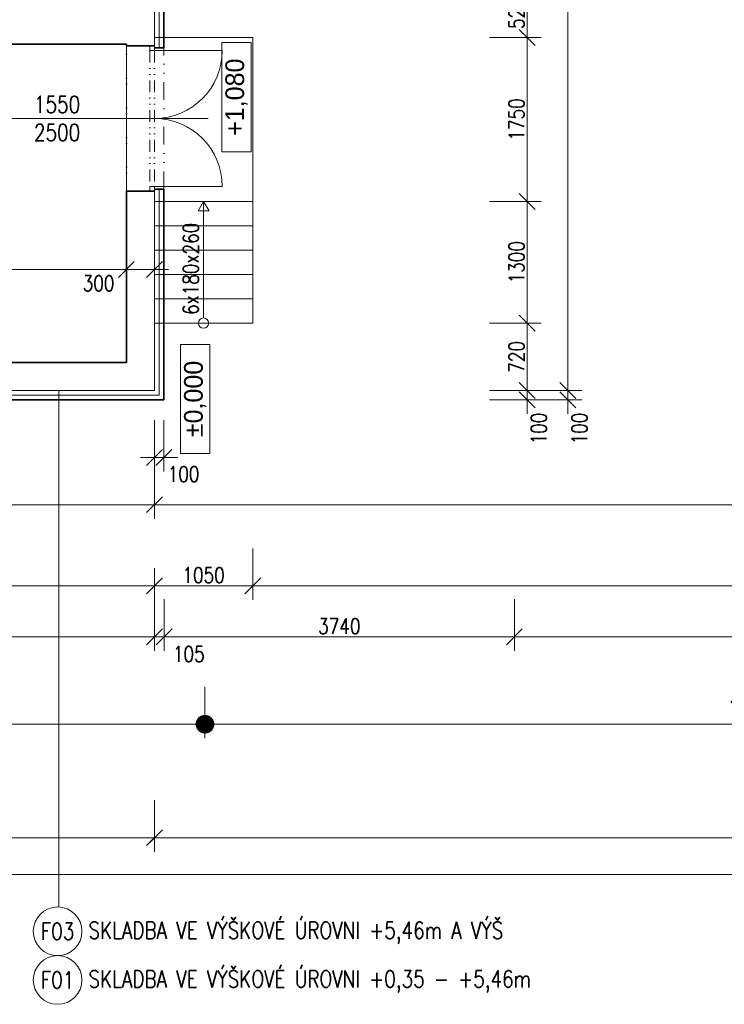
# Model space of a CAD drawing. Header units: millimetres. Extents: x -485339 to 350584, y -1189934 to 0.
# Tile 98 of 178: x -61165 to -53637, y -1067032 to -1056518. Entities that reach past the tile are written whole.
import ezdxf
from ezdxf.enums import TextEntityAlignment as Align

# ---------------------------------------------------------------- set-up
doc = ezdxf.new("R2010")
doc.units = ezdxf.units.MM
doc.header["$LTSCALE"] = 10
doc.linetypes.add('DĚLICÍ2', pattern=[15.875, 6.35, -3.175, 0, -3.175, 0, -3.175])
doc.layers.get('Defpoints').update_dxf_attribs({"color": 201})
for name, color, linetype, lineweight in [('N_dveře', 10, 'Continuous', 18), ('N_kóty', 10, 'Continuous', 18), ('N_popis', 10, 'Continuous', 18), ('N_popis_otvory', 10, 'Continuous', 18), ('N_čáry_nad', 10, 'DĚLICÍ2', 18), ('N_čáry_obrys', 10, 'Continuous', 35), ('N_čáry_obv.plášt', 212, 'Continuous', 18), ('St__otvory_dveře', 40, 'Continuous', 18), ('St_kóty', 132, 'Continuous', 18), ('St_popis', 250, 'Continuous', 18), ('St_čáry_nad', 250, 'DĚLICÍ2', 18), ('St_čáry_obrys', 5, 'Continuous', 35), ('St_čáry_plné', 250, 'Continuous', 18)]:
    doc.layers.add(name, color=color, linetype=linetype, lineweight=lineweight)
doc.layers.add('St_plocha_místn', color=140, linetype='Continuous', lineweight=18, plot=False)
doc.styles.add('1_50', font='txt', dxfattribs={"height": 100})
doc.styles.get("Standard").update_dxf_attribs({"font": 'simplex.shx', "width": 0.8})
doc.linetypes.add('IZOLACE', pattern='A,0.0001,-0.1,[134,ltypeshp.shx,S=0.1,R=0,X=-0.1,Y=0],-0.2,[134,ltypeshp.shx,S=0.1,R=180,X=0.1,Y=0],-0.1', length=0.4001)
doc.dimstyles.new('stavebníM100', dxfattribs={"dimtxt": 165, "dimasz": 170, "dimexe": 150, "dimexo": 100, "dimgap": 30, "dimtad": 1, "dimdec": 0, "dimtxsty": 'Standard', "dimblk": 'OBLIQUE', "dimcen": -2.5, "dimdle": 150, "dimclrd": 256, "dimclre": 256, "dimclrt": 256, "dimadec": 4, "dimazin": 0, "dimtfac": 1, "dimtdec": 0, "dimtmove": 2, "dimatfit": 3, "dimldrblk": 'OBLIQUE', "dimfxl": 400, "dimfxlon": 1, "dimlwd": -1, "dimlwe": -1, "dimarcsym": 0})
doc.dimstyles.new('stavebníM100_modul', dxfattribs={"dimtxt": 250, "dimasz": 200, "dimexe": 150, "dimexo": 100, "dimgap": 30, "dimtad": 1, "dimdec": 0, "dimtxsty": 'Standard', "dimblk": 'DOT', "dimcen": -2.5, "dimdle": 150, "dimclrd": 256, "dimclre": 256, "dimclrt": 256, "dimadec": 4, "dimazin": 0, "dimtfac": 1, "dimtdec": 0, "dimtmove": 2, "dimatfit": 3, "dimldrblk": 'OBLIQUE', "dimfxl": 400, "dimfxlon": 1, "dimlwd": -1, "dimlwe": -1, "dimarcsym": 0})
doc.dimstyles.new('stavebníM50 vnitřní', dxfattribs={"dimtxt": 100, "dimasz": 100, "dimexe": 50, "dimexo": 100, "dimgap": 30, "dimtad": 1, "dimdec": 0, "dimtxsty": 'Standard', "dimblk": 'OBLIQUE', "dimcen": 2.5, "dimclrd": 256, "dimclre": 256, "dimclrt": 256, "dimadec": 0, "dimazin": 0, "dimtfac": 1, "dimtdec": 0, "dimtmove": 2, "dimatfit": 2, "dimldrblk": 'OBLIQUE', "dimfxl": 250, "dimfxlon": 1, "dimlwd": -1, "dimlwe": -1, "dimarcsym": 0})

# ---------------------------------------------------------------- blocks, each defined once
blk = doc.blocks.new('G$CB83B120F')
at = {"layer": 'St__otvory_dveře', "color": 0, "ltscale": 2}
for points in [[(0, 0), (50, 0), (50, 50), (0, 50)], [(1500, 0), (1550, 0), (1550, 50), (1500, 50)]]:
    blk.add_lwpolyline(points, close=True, dxfattribs=at)
at = {"layer": 'St__otvory_dveře', "color": 0, "linetype": 'DĚLICÍ2', "ltscale": 2}
for points in [[(1500, 50), (50, 50)], [(1500, 0), (50, 0)]]:
    blk.add_lwpolyline(points, dxfattribs=at)
at = {"layer": 'St__otvory_dveře', "color": 0, "ltscale": 2}
for points in [[(50, 0), (50, -725)], [(1500, 0), (1500, -725)]]:
    blk.add_lwpolyline(points, dxfattribs=at)
for centre, start, end in [((50, 0), 270, 0), ((1500, 0), 180, 270)]:
    blk.add_arc(centre, 725, start, end, dxfattribs=at)
blk = doc.blocks.new('_OBLIQUE')
at = {"color": 0, "linetype": 'ByBlock'}
blk.add_line((-0.5, -0.5), (0.5, 0.5), dxfattribs=at)
blk = doc.blocks.new('*D5694')
at = {"layer": 'Defpoints', "color": 0}
for p in [(-70505, -1062274), (-59725, -1062274), (-59725, -1062563)]:
    blk.add_point(p, dxfattribs=at)
at = {"layer": 'St_kóty'}
for p, q in [((-70505, -1062374), (-70505, -1062713)), ((-59725, -1062374), (-59725, -1062713)), ((-70655, -1062563), (-59575, -1062563))]:
    blk.add_line(p, q, dxfattribs=at)
at = {"layer": 'St_kóty', "linetype": 'ByBlock', "xscale": 170, "yscale": 170, "zscale": 170, "rotation": 180}
blk.add_blockref('_OBLIQUE', (-70505, -1062563), dxfattribs=at)
at = {"layer": 'St_kóty', "linetype": 'ByBlock', "xscale": 170, "yscale": 170, "zscale": 170}
blk.add_blockref('_OBLIQUE', (-59725, -1062563), dxfattribs=at)
at = {"layer": 'St_kóty', "insert": (-65115, -1062450), "char_height": 165, "attachment_point": 5}
blk.add_mtext('10780', dxfattribs=at)
blk = doc.blocks.new('*D5695')
at = {"layer": 'Defpoints', "color": 0}
for p in [(-58675, -1061554), (-59725, -1062274), (-58675, -1062563)]:
    blk.add_point(p, dxfattribs=at)
at = {"layer": 'St_kóty'}
for p, q in [((-58675, -1062163), (-58675, -1062713)), ((-59725, -1062374), (-59725, -1062713)), ((-59875, -1062563), (-58525, -1062563))]:
    blk.add_line(p, q, dxfattribs=at)
at = {"layer": 'St_kóty', "linetype": 'ByBlock', "xscale": 170, "yscale": 170, "zscale": 170, "rotation": 180}
blk.add_blockref('_OBLIQUE', (-59725, -1062563), dxfattribs=at)
at = {"layer": 'St_kóty', "linetype": 'ByBlock', "xscale": 170, "yscale": 170, "zscale": 170}
blk.add_blockref('_OBLIQUE', (-58675, -1062563), dxfattribs=at)
at = {"layer": 'St_kóty', "insert": (-59200, -1062450), "char_height": 165, "attachment_point": 5}
blk.add_mtext('1050', dxfattribs=at)
blk = doc.blocks.new('*D5696')
at = {"layer": 'Defpoints', "color": 0}
for p in [(-64455, -1060478), (-59725, -1060478), (-64455, -1061697)]:
    blk.add_point(p, dxfattribs=at)
at = {"layer": 'St_kóty'}
for p, q in [((-64455, -1061297), (-64455, -1061847)), ((-59725, -1061297), (-59725, -1061847)), ((-59575, -1061697), (-64605, -1061697))]:
    blk.add_line(p, q, dxfattribs=at)
at = {"layer": 'St_kóty', "linetype": 'ByBlock', "xscale": 170, "yscale": 170, "zscale": 170, "rotation": 180}
blk.add_blockref('_OBLIQUE', (-64455, -1061697), dxfattribs=at)
at = {"layer": 'St_kóty', "linetype": 'ByBlock', "xscale": 170, "yscale": 170, "zscale": 170}
blk.add_blockref('_OBLIQUE', (-59725, -1061697), dxfattribs=at)
at = {"layer": 'St_kóty', "insert": (-62090, -1061585), "char_height": 165, "attachment_point": 5}
blk.add_mtext('4730', dxfattribs=at)
blk = doc.blocks.new('*D5705')
at = {"layer": 'Defpoints', "color": 0}
for p in [(-43625, -1042046), (-59725, -1060478), (-43625, -1061697)]:
    blk.add_point(p, dxfattribs=at)
at = {"layer": 'St_kóty'}
for p, q in [((-59725, -1061297), (-59725, -1061847)), ((-43625, -1061297), (-43625, -1061847)), ((-59875, -1061697), (-43475, -1061697))]:
    blk.add_line(p, q, dxfattribs=at)
at = {"layer": 'St_kóty', "linetype": 'ByBlock', "xscale": 170, "yscale": 170, "zscale": 170, "rotation": 180}
blk.add_blockref('_OBLIQUE', (-59725, -1061697), dxfattribs=at)
at = {"layer": 'St_kóty', "linetype": 'ByBlock', "xscale": 170, "yscale": 170, "zscale": 170}
blk.add_blockref('_OBLIQUE', (-43625, -1061697), dxfattribs=at)
at = {"layer": 'St_kóty', "insert": (-51675, -1061585), "char_height": 165, "attachment_point": 5}
blk.add_mtext('16100', dxfattribs=at)
blk = doc.blocks.new('*D5706')
at = {"layer": 'Defpoints', "color": 0}
for p in [(-43625, -1042046), (-58675, -1061554), (-43625, -1062563)]:
    blk.add_point(p, dxfattribs=at)
at = {"layer": 'St_kóty'}
for p, q in [((-58675, -1062163), (-58675, -1062713)), ((-43625, -1062163), (-43625, -1062713)), ((-58825, -1062563), (-43475, -1062563))]:
    blk.add_line(p, q, dxfattribs=at)
at = {"layer": 'St_kóty', "linetype": 'ByBlock', "xscale": 170, "yscale": 170, "zscale": 170, "rotation": 180}
blk.add_blockref('_OBLIQUE', (-58675, -1062563), dxfattribs=at)
at = {"layer": 'St_kóty', "linetype": 'ByBlock', "xscale": 170, "yscale": 170, "zscale": 170}
blk.add_blockref('_OBLIQUE', (-43625, -1062563), dxfattribs=at)
at = {"layer": 'St_kóty', "insert": (-51150, -1062450), "char_height": 165, "attachment_point": 5}
blk.add_mtext('15050', dxfattribs=at)
blk = doc.blocks.new('*D5722')
at = {"layer": 'Defpoints', "color": 0}
for p in [(-70505, -1060478), (-59725, -1060478), (-59725, -1063107)]:
    blk.add_point(p, dxfattribs=at)
at = {"layer": 'St_kóty'}
for p, q in [((-70505, -1062707), (-70505, -1063257)), ((-59725, -1062707), (-59725, -1063257)), ((-70655, -1063107), (-59575, -1063107))]:
    blk.add_line(p, q, dxfattribs=at)
at = {"layer": 'St_kóty', "linetype": 'ByBlock', "xscale": 170, "yscale": 170, "zscale": 170, "rotation": 180}
blk.add_blockref('_OBLIQUE', (-70505, -1063107), dxfattribs=at)
at = {"layer": 'St_kóty', "linetype": 'ByBlock', "xscale": 170, "yscale": 170, "zscale": 170}
blk.add_blockref('_OBLIQUE', (-59725, -1063107), dxfattribs=at)
at = {"layer": 'St_kóty', "insert": (-65115, -1062994), "char_height": 165, "attachment_point": 5}
blk.add_mtext('10780', dxfattribs=at)
blk = doc.blocks.new('*D5723')
at = {"layer": 'Defpoints', "color": 0}
for p in [(-59620, -1041856), (-59725, -1060478), (-59620, -1063107)]:
    blk.add_point(p, dxfattribs=at)
at = {"layer": 'St_kóty'}
for p, q in [((-59725, -1062707), (-59725, -1063257)), ((-59620, -1062707), (-59620, -1063257)), ((-59875, -1063107), (-59470, -1063107))]:
    blk.add_line(p, q, dxfattribs=at)
at = {"layer": 'St_kóty', "linetype": 'ByBlock', "xscale": 170, "yscale": 170, "zscale": 170, "rotation": 180}
blk.add_blockref('_OBLIQUE', (-59725, -1063107), dxfattribs=at)
at = {"layer": 'St_kóty', "linetype": 'ByBlock', "xscale": 170, "yscale": 170, "zscale": 170}
blk.add_blockref('_OBLIQUE', (-59620, -1063107), dxfattribs=at)
at = {"layer": 'St_kóty', "insert": (-59358, -1063292), "char_height": 165, "attachment_point": 5}
blk.add_mtext('105', dxfattribs=at)
blk = doc.blocks.new('*D5724')
at = {"layer": 'Defpoints', "color": 0}
for p in [(-59620, -1041856), (-55880, -1041856), (-55880, -1063107)]:
    blk.add_point(p, dxfattribs=at)
at = {"layer": 'St_kóty'}
for p, q in [((-59620, -1062707), (-59620, -1063257)), ((-55880, -1062707), (-55880, -1063257)), ((-59770, -1063107), (-55730, -1063107))]:
    blk.add_line(p, q, dxfattribs=at)
at = {"layer": 'St_kóty', "linetype": 'ByBlock', "xscale": 170, "yscale": 170, "zscale": 170, "rotation": 180}
blk.add_blockref('_OBLIQUE', (-59620, -1063107), dxfattribs=at)
at = {"layer": 'St_kóty', "linetype": 'ByBlock', "xscale": 170, "yscale": 170, "zscale": 170}
blk.add_blockref('_OBLIQUE', (-55880, -1063107), dxfattribs=at)
at = {"layer": 'St_kóty', "insert": (-57750, -1062994), "char_height": 165, "attachment_point": 5}
blk.add_mtext('3740', dxfattribs=at)
blk = doc.blocks.new('*D5725')
at = {"layer": 'Defpoints', "color": 0}
for p in [(-55880, -1041856), (-49880, -1041843), (-49880, -1063107)]:
    blk.add_point(p, dxfattribs=at)
at = {"layer": 'St_kóty'}
for p, q in [((-55880, -1062707), (-55880, -1063257)), ((-49880, -1062707), (-49880, -1063257)), ((-56030, -1063107), (-49730, -1063107))]:
    blk.add_line(p, q, dxfattribs=at)
at = {"layer": 'St_kóty', "linetype": 'ByBlock', "xscale": 170, "yscale": 170, "zscale": 170, "rotation": 180}
blk.add_blockref('_OBLIQUE', (-55880, -1063107), dxfattribs=at)
at = {"layer": 'St_kóty', "linetype": 'ByBlock', "xscale": 170, "yscale": 170, "zscale": 170}
blk.add_blockref('_OBLIQUE', (-49880, -1063107), dxfattribs=at)
at = {"layer": 'St_kóty', "insert": (-52880, -1062994), "char_height": 165, "attachment_point": 5}
blk.add_mtext('6000', dxfattribs=at)
blk = doc.blocks.new('_Dot')
at = {"color": 0, "linetype": 'ByBlock', "lineweight": -2}
blk.add_line((-0.5, 0), (-1, 0), dxfattribs=at)
at = {"color": 0, "linetype": 'ByBlock', "const_width": 0.5}
blk.add_lwpolyline([(-0.25, 0, 1), (0.25, 0, 1)], format="xyb", close=True, dxfattribs=at)
blk = doc.blocks.new('*D5729')
at = {"layer": 'Defpoints', "color": 0}
for p in [(-59185, -1040783), (-47185, -1041757), (-59185, -1064041)]:
    blk.add_point(p, dxfattribs=at)
at = {"layer": 'St_kóty'}
for p, q in [((-59185, -1063641), (-59185, -1064191)), ((-47185, -1063641), (-47185, -1064191)), ((-47385, -1064041), (-58985, -1064041))]:
    blk.add_line(p, q, dxfattribs=at)
at = {"layer": 'St_kóty', "linetype": 'ByBlock', "xscale": 200, "yscale": 200, "zscale": 200, "rotation": 180}
blk.add_blockref('_Dot', (-59185, -1064041), dxfattribs=at)
at = {"layer": 'St_kóty', "linetype": 'ByBlock', "xscale": 200, "yscale": 200, "zscale": 200}
blk.add_blockref('_Dot', (-47185, -1064041), dxfattribs=at)
at = {"layer": 'St_kóty', "insert": (-53185, -1063886), "char_height": 250, "attachment_point": 5}
blk.add_mtext('12000', dxfattribs=at)
blk = doc.blocks.new('*D5730')
at = {"layer": 'Defpoints', "color": 0}
for p in [(-71193, -1040782), (-59185, -1040783), (-71193, -1064041)]:
    blk.add_point(p, dxfattribs=at)
at = {"layer": 'St_kóty'}
for p, q in [((-71193, -1063641), (-71193, -1064191)), ((-59185, -1063641), (-59185, -1064191)), ((-59385, -1064041), (-70993, -1064041))]:
    blk.add_line(p, q, dxfattribs=at)
at = {"layer": 'St_kóty', "linetype": 'ByBlock', "xscale": 200, "yscale": 200, "zscale": 200, "rotation": 180}
blk.add_blockref('_Dot', (-71193, -1064041), dxfattribs=at)
at = {"layer": 'St_kóty', "linetype": 'ByBlock', "xscale": 200, "yscale": 200, "zscale": 200}
blk.add_blockref('_Dot', (-59185, -1064041), dxfattribs=at)
at = {"layer": 'St_kóty', "insert": (-65189, -1063886), "char_height": 250, "attachment_point": 5}
blk.add_mtext('12008', dxfattribs=at)
blk = doc.blocks.new('*D5754')
at = {"layer": 'Defpoints', "color": 0}
for p in [(-59725, -1058348), (-41047, -1058348), (-59725, -1060478)]:
    blk.add_point(p, dxfattribs=at)
at = {"layer": 'St_kóty'}
for p, q in [((-41047, -1060628), (-41047, -1058198)), ((-41447, -1058348), (-40897, -1058348)), ((-41447, -1060478), (-40897, -1060478))]:
    blk.add_line(p, q, dxfattribs=at)
at = {"layer": 'St_kóty', "linetype": 'ByBlock', "xscale": 170, "yscale": 170, "zscale": 170}
for p, rotation in [((-41047, -1058348), 90), ((-41047, -1060478), 270)]:
    blk.add_blockref('_OBLIQUE', p, dxfattribs=dict(at, rotation=rotation))
at = {"layer": 'St_kóty', "insert": (-41159, -1059413), "char_height": 165, "attachment_point": 5, "rotation": 90}
blk.add_mtext('2130', dxfattribs=at)
blk = doc.blocks.new('*D5755')
at = {"layer": 'Defpoints', "color": 0}
for p in [(-59725, -1056798), (-41047, -1056798), (-59725, -1058348)]:
    blk.add_point(p, dxfattribs=at)
at = {"layer": 'St_kóty'}
for p, q in [((-41047, -1056648), (-41047, -1057310)), ((-41447, -1056798), (-40897, -1056798)), ((-41047, -1058498), (-41047, -1057835)), ((-41447, -1058348), (-40897, -1058348))]:
    blk.add_line(p, q, dxfattribs=at)
at = {"layer": 'St_kóty', "linetype": 'ByBlock', "xscale": 170, "yscale": 170, "zscale": 170}
for p, rotation in [((-41047, -1056798), 90), ((-41047, -1058348), 270)]:
    blk.add_blockref('_OBLIQUE', p, dxfattribs=dict(at, rotation=rotation))
at = {"layer": 'St_kóty', "insert": (-41047, -1057573), "char_height": 165, "attachment_point": 5, "rotation": 90}
blk.add_mtext('1550\\P2500', dxfattribs=at)
blk = doc.blocks.new('*D5756')
at = {"layer": 'Defpoints', "color": 0}
for p in [(-59725, -1056188), (-41047, -1056188), (-59725, -1056798)]:
    blk.add_point(p, dxfattribs=at)
at = {"layer": 'St_kóty'}
for p, q in [((-41047, -1056948), (-41047, -1056038)), ((-41447, -1056188), (-40897, -1056188)), ((-41447, -1056798), (-40897, -1056798))]:
    blk.add_line(p, q, dxfattribs=at)
at = {"layer": 'St_kóty', "linetype": 'ByBlock', "xscale": 170, "yscale": 170, "zscale": 170}
for p, rotation in [((-41047, -1056188), 90), ((-41047, -1056798), 270)]:
    blk.add_blockref('_OBLIQUE', p, dxfattribs=dict(at, rotation=rotation))
at = {"layer": 'St_kóty', "insert": (-41159, -1056493), "char_height": 165, "attachment_point": 5, "rotation": 90}
blk.add_mtext('610', dxfattribs=at)
blk = doc.blocks.new('*D5770')
at = {"layer": 'Defpoints', "color": 0}
for p in [(-59739, -1042046), (-40393, -1042046), (-59725, -1060478)]:
    blk.add_point(p, dxfattribs=at)
at = {"layer": 'St_kóty'}
for p, q in [((-40393, -1060628), (-40393, -1041896)), ((-40793, -1042046), (-40243, -1042046)), ((-40793, -1060478), (-40243, -1060478))]:
    blk.add_line(p, q, dxfattribs=at)
at = {"layer": 'St_kóty', "linetype": 'ByBlock', "xscale": 170, "yscale": 170, "zscale": 170}
for p, rotation in [((-40393, -1042046), 90), ((-40393, -1060478), 270)]:
    blk.add_blockref('_OBLIQUE', p, dxfattribs=dict(at, rotation=rotation))
at = {"layer": 'St_kóty', "insert": (-40506, -1051262), "char_height": 165, "attachment_point": 5, "rotation": 90}
blk.add_mtext('18432', dxfattribs=at)
blk = doc.blocks.new('*D5772')
at = {"layer": 'Defpoints', "color": 0}
for p in [(-59725, -1042046), (-39785, -1042046), (-59725, -1060478)]:
    blk.add_point(p, dxfattribs=at)
at = {"layer": 'St_kóty'}
for p, q in [((-39785, -1060628), (-39785, -1041896)), ((-40185, -1042046), (-39635, -1042046)), ((-40185, -1060478), (-39635, -1060478))]:
    blk.add_line(p, q, dxfattribs=at)
at = {"layer": 'St_kóty', "linetype": 'ByBlock', "xscale": 170, "yscale": 170, "zscale": 170}
for p, rotation in [((-39785, -1042046), 90), ((-39785, -1060478), 270)]:
    blk.add_blockref('_OBLIQUE', p, dxfattribs=dict(at, rotation=rotation))
at = {"layer": 'St_kóty', "insert": (-39898, -1051262), "char_height": 165, "attachment_point": 5, "rotation": 90}
blk.add_mtext('18432', dxfattribs=at)
blk = doc.blocks.new('*D5783')
at = {"layer": 'Defpoints', "color": 0}
for p in [(-43625, -992923), (-59725, -1060478), (-38949, -1060478)]:
    blk.add_point(p, dxfattribs=at)
at = {"layer": 'St_kóty'}
for p, q in [((-38949, -992773), (-38949, -1060628)), ((-39349, -992923), (-38799, -992923)), ((-39349, -1060478), (-38799, -1060478))]:
    blk.add_line(p, q, dxfattribs=at)
at = {"layer": 'St_kóty', "linetype": 'ByBlock', "xscale": 170, "yscale": 170, "zscale": 170}
for p, rotation in [((-38949, -992923), 90), ((-38949, -1060478), 270)]:
    blk.add_blockref('_OBLIQUE', p, dxfattribs=dict(at, rotation=rotation))
at = {"layer": 'St_kóty', "insert": (-39061, -1026700), "char_height": 165, "attachment_point": 5, "rotation": 90}
blk.add_mtext('67555', dxfattribs=at)
blk = doc.blocks.new('*D5811')
at = {"layer": 'Defpoints', "color": 0}
for p in [(-60025, -1058348), (-60025, -1059184), (-70205, -1059668)]:
    blk.add_point(p, dxfattribs=at)
at = {"layer": 'St_kóty'}
for p, q in [((-60025, -1058784), (-60025, -1059334)), ((-70205, -1059568), (-70205, -1059034)), ((-70355, -1059184), (-59875, -1059184))]:
    blk.add_line(p, q, dxfattribs=at)
at = {"layer": 'St_kóty', "linetype": 'ByBlock', "xscale": 170, "yscale": 170, "zscale": 170, "rotation": 180}
blk.add_blockref('_OBLIQUE', (-70205, -1059184), dxfattribs=at)
at = {"layer": 'St_kóty', "linetype": 'ByBlock', "xscale": 170, "yscale": 170, "zscale": 170}
blk.add_blockref('_OBLIQUE', (-60025, -1059184), dxfattribs=at)
at = {"layer": 'St_kóty', "insert": (-65115, -1059072), "char_height": 165, "attachment_point": 5}
blk.add_mtext('10180', dxfattribs=at)
blk = doc.blocks.new('*D5812')
at = {"layer": 'Defpoints', "color": 0}
for p in [(-60025, -1058348), (-59725, -1058718), (-59725, -1059184)]:
    blk.add_point(p, dxfattribs=at)
at = {"layer": 'St_kóty'}
for p, q in [((-60025, -1058784), (-60025, -1059334)), ((-59725, -1058818), (-59725, -1059334)), ((-60175, -1059184), (-59575, -1059184))]:
    blk.add_line(p, q, dxfattribs=at)
at = {"layer": 'St_kóty', "linetype": 'ByBlock', "xscale": 170, "yscale": 170, "zscale": 170, "rotation": 180}
blk.add_blockref('_OBLIQUE', (-60025, -1059184), dxfattribs=at)
at = {"layer": 'St_kóty', "linetype": 'ByBlock', "xscale": 170, "yscale": 170, "zscale": 170}
blk.add_blockref('_OBLIQUE', (-59725, -1059184), dxfattribs=at)
at = {"layer": 'St_kóty', "insert": (-60322, -1059333), "char_height": 165, "attachment_point": 5}
blk.add_mtext('300', dxfattribs=at)
blk = doc.blocks.new('*D5813')
at = {"layer": 'Defpoints', "color": 0}
for p in [(-56836, -1059758), (-55744, -1059758), (-57886, -1060478)]:
    blk.add_point(p, dxfattribs=at)
at = {"layer": 'St_kóty'}
for p, q in [((-55744, -1060628), (-55744, -1059608)), ((-56144, -1059758), (-55594, -1059758)), ((-56144, -1060478), (-55594, -1060478))]:
    blk.add_line(p, q, dxfattribs=at)
at = {"layer": 'St_kóty', "linetype": 'ByBlock', "xscale": 170, "yscale": 170, "zscale": 170}
for p, rotation in [((-55744, -1059758), 90), ((-55744, -1060478), 270)]:
    blk.add_blockref('_OBLIQUE', p, dxfattribs=dict(at, rotation=rotation))
at = {"layer": 'St_kóty', "insert": (-55856, -1060118), "char_height": 165, "attachment_point": 5, "rotation": 90}
blk.add_mtext('720', dxfattribs=at)
blk = doc.blocks.new('*D5814')
at = {"layer": 'Defpoints', "color": 0}
for p in [(-56836, -1058458), (-55744, -1058458), (-56836, -1059758)]:
    blk.add_point(p, dxfattribs=at)
at = {"layer": 'St_kóty'}
for p, q in [((-55744, -1059908), (-55744, -1058308)), ((-56144, -1058458), (-55594, -1058458)), ((-56144, -1059758), (-55594, -1059758))]:
    blk.add_line(p, q, dxfattribs=at)
at = {"layer": 'St_kóty', "linetype": 'ByBlock', "xscale": 170, "yscale": 170, "zscale": 170}
for p, rotation in [((-55744, -1058458), 90), ((-55744, -1059758), 270)]:
    blk.add_blockref('_OBLIQUE', p, dxfattribs=dict(at, rotation=rotation))
at = {"layer": 'St_kóty', "insert": (-55856, -1059108), "char_height": 165, "attachment_point": 5, "rotation": 90}
blk.add_mtext('1300', dxfattribs=at)
blk = doc.blocks.new('*D5815')
at = {"layer": 'Defpoints', "color": 0}
for p in [(-56836, -1056708), (-55744, -1056708), (-56836, -1058458)]:
    blk.add_point(p, dxfattribs=at)
at = {"layer": 'St_kóty'}
for p, q in [((-55744, -1058608), (-55744, -1056558)), ((-56144, -1056708), (-55594, -1056708)), ((-56144, -1058458), (-55594, -1058458))]:
    blk.add_line(p, q, dxfattribs=at)
at = {"layer": 'St_kóty', "linetype": 'ByBlock', "xscale": 170, "yscale": 170, "zscale": 170}
for p, rotation in [((-55744, -1056708), 90), ((-55744, -1058458), 270)]:
    blk.add_blockref('_OBLIQUE', p, dxfattribs=dict(at, rotation=rotation))
at = {"layer": 'St_kóty', "insert": (-55856, -1057583), "char_height": 165, "attachment_point": 5, "rotation": 90}
blk.add_mtext('1750', dxfattribs=at)
blk = doc.blocks.new('*D5816')
at = {"layer": 'Defpoints', "color": 0}
for p in [(-58186, -1056188), (-55744, -1056188), (-56836, -1056708)]:
    blk.add_point(p, dxfattribs=at)
at = {"layer": 'St_kóty'}
for p, q in [((-55744, -1056858), (-55744, -1056038)), ((-56144, -1056188), (-55594, -1056188)), ((-56144, -1056708), (-55594, -1056708))]:
    blk.add_line(p, q, dxfattribs=at)
at = {"layer": 'St_kóty', "linetype": 'ByBlock', "xscale": 170, "yscale": 170, "zscale": 170}
for p, rotation in [((-55744, -1056188), 90), ((-55744, -1056708), 270)]:
    blk.add_blockref('_OBLIQUE', p, dxfattribs=dict(at, rotation=rotation))
at = {"layer": 'St_kóty', "insert": (-55856, -1056448), "char_height": 165, "attachment_point": 5, "rotation": 90}
blk.add_mtext('520', dxfattribs=at)
blk = doc.blocks.new('*D6628')
at = {"layer": 'Defpoints', "color": 0}
for p in [(-43625, -1042046), (-140555, -1060078), (-43625, -1065645)]:
    blk.add_point(p, dxfattribs=at)
at = {"layer": 'St_kóty'}
for p, q in [((-140555, -1065245), (-140555, -1065795)), ((-43625, -1065245), (-43625, -1065795)), ((-140705, -1065645), (-43475, -1065645))]:
    blk.add_line(p, q, dxfattribs=at)
at = {"layer": 'St_kóty', "linetype": 'ByBlock', "xscale": 170, "yscale": 170, "zscale": 170, "rotation": 180}
blk.add_blockref('_OBLIQUE', (-140555, -1065645), dxfattribs=at)
at = {"layer": 'St_kóty', "linetype": 'ByBlock', "xscale": 170, "yscale": 170, "zscale": 170}
blk.add_blockref('_OBLIQUE', (-43625, -1065645), dxfattribs=at)
at = {"layer": 'St_kóty', "insert": (-92090, -1065533), "char_height": 165, "attachment_point": 5}
blk.add_mtext('96930', dxfattribs=at)
blk = doc.blocks.new('*D6629')
at = {"layer": 'Defpoints', "color": 0}
for p in [(-140555, -1060078), (-59725, -1060478), (-59725, -1065253)]:
    blk.add_point(p, dxfattribs=at)
at = {"layer": 'St_kóty'}
for p, q in [((-140555, -1064853), (-140555, -1065403)), ((-59725, -1064853), (-59725, -1065403)), ((-140705, -1065253), (-59575, -1065253))]:
    blk.add_line(p, q, dxfattribs=at)
at = {"layer": 'St_kóty', "linetype": 'ByBlock', "xscale": 170, "yscale": 170, "zscale": 170, "rotation": 180}
blk.add_blockref('_OBLIQUE', (-140555, -1065253), dxfattribs=at)
at = {"layer": 'St_kóty', "linetype": 'ByBlock', "xscale": 170, "yscale": 170, "zscale": 170}
blk.add_blockref('_OBLIQUE', (-59725, -1065253), dxfattribs=at)
at = {"layer": 'St_kóty', "insert": (-100140, -1065141), "char_height": 165, "attachment_point": 5}
blk.add_mtext('80830', dxfattribs=at)
blk = doc.blocks.new('*D6630')
at = {"layer": 'Defpoints', "color": 0}
for p in [(-43625, -1042046), (-59725, -1060478), (-43625, -1065253)]:
    blk.add_point(p, dxfattribs=at)
at = {"layer": 'St_kóty'}
for p, q in [((-59725, -1065003), (-59725, -1065303)), ((-43625, -1065003), (-43625, -1065303)), ((-59725, -1065253), (-43625, -1065253))]:
    blk.add_line(p, q, dxfattribs=at)
at = {"layer": 'St_kóty', "linetype": 'ByBlock', "xscale": 100, "yscale": 100, "zscale": 100, "rotation": 180}
blk.add_blockref('_OBLIQUE', (-59725, -1065253), dxfattribs=at)
at = {"layer": 'St_kóty', "linetype": 'ByBlock', "xscale": 100, "yscale": 100, "zscale": 100}
blk.add_blockref('_OBLIQUE', (-43625, -1065253), dxfattribs=at)
at = {"layer": 'St_kóty', "insert": (-51675, -1065173), "char_height": 100, "attachment_point": 5}
blk.add_mtext('16100', dxfattribs=at)
blk = doc.blocks.new('*D6969')
at = {"layer": 'Defpoints', "color": 0}
for p in [(-59725, -1060478), (-59625, -1060565), (-59625, -1061193)]:
    blk.add_point(p, dxfattribs=at)
at = {"layer": 'N_kóty'}
for p, q in [((-59725, -1060793), (-59725, -1061343)), ((-59625, -1060793), (-59625, -1061343)), ((-59875, -1061193), (-59475, -1061193))]:
    blk.add_line(p, q, dxfattribs=at)
at = {"layer": 'N_kóty', "linetype": 'ByBlock', "xscale": 170, "yscale": 170, "zscale": 170, "rotation": 180}
blk.add_blockref('_OBLIQUE', (-59725, -1061193), dxfattribs=at)
at = {"layer": 'N_kóty', "linetype": 'ByBlock', "xscale": 170, "yscale": 170, "zscale": 170}
blk.add_blockref('_OBLIQUE', (-59625, -1061193), dxfattribs=at)
at = {"layer": 'N_kóty', "insert": (-59414, -1061370), "char_height": 165, "attachment_point": 5}
blk.add_mtext('100', dxfattribs=at)
blk = doc.blocks.new('*D6972')
at = {"layer": 'Defpoints', "color": 0}
for p in [(-58625, -1050488), (-59725, -1060478), (-55309, -1060478)]:
    blk.add_point(p, dxfattribs=at)
at = {"layer": 'St_kóty'}
for p, q in [((-55309, -1050338), (-55309, -1060628)), ((-55709, -1050488), (-55159, -1050488)), ((-55709, -1060478), (-55159, -1060478))]:
    blk.add_line(p, q, dxfattribs=at)
at = {"layer": 'St_kóty', "linetype": 'ByBlock', "xscale": 170, "yscale": 170, "zscale": 170}
for p, rotation in [((-55309, -1050488), 90), ((-55309, -1060478), 270)]:
    blk.add_blockref('_OBLIQUE', p, dxfattribs=dict(at, rotation=rotation))
at = {"layer": 'St_kóty', "insert": (-55422, -1055483), "char_height": 165, "attachment_point": 5, "rotation": 90}
blk.add_mtext('9990', dxfattribs=at)
blk = doc.blocks.new('*D6973')
at = {"layer": 'Defpoints', "color": 0}
for p in [(-59725, -1060478), (-59725, -1060578), (-55744, -1060578)]:
    blk.add_point(p, dxfattribs=at)
at = {"layer": 'N_kóty'}
for p, q in [((-55744, -1060328), (-55744, -1060728)), ((-56144, -1060478), (-55594, -1060478)), ((-56144, -1060578), (-55594, -1060578))]:
    blk.add_line(p, q, dxfattribs=at)
at = {"layer": 'N_kóty', "linetype": 'ByBlock', "xscale": 170, "yscale": 170, "zscale": 170}
for p, rotation in [((-55744, -1060478), 90), ((-55744, -1060578), 270)]:
    blk.add_blockref('_OBLIQUE', p, dxfattribs=dict(at, rotation=rotation))
at = {"layer": 'N_kóty', "insert": (-55619, -1060884), "char_height": 165, "attachment_point": 5, "rotation": 90}
blk.add_mtext('100', dxfattribs=at)
blk = doc.blocks.new('*D6974')
at = {"layer": 'Defpoints', "color": 0}
for p in [(-59291, -1060478), (-59291, -1060578), (-55309, -1060578)]:
    blk.add_point(p, dxfattribs=at)
at = {"layer": 'N_kóty'}
for p, q in [((-55309, -1060328), (-55309, -1060728)), ((-55709, -1060478), (-55159, -1060478)), ((-55709, -1060578), (-55159, -1060578))]:
    blk.add_line(p, q, dxfattribs=at)
at = {"layer": 'N_kóty', "linetype": 'ByBlock', "xscale": 170, "yscale": 170, "zscale": 170}
for p, rotation in [((-55309, -1060478), 90), ((-55309, -1060578), 270)]:
    blk.add_blockref('_OBLIQUE', p, dxfattribs=dict(at, rotation=rotation))
at = {"layer": 'N_kóty', "insert": (-55184, -1060884), "char_height": 165, "attachment_point": 5, "rotation": 90}
blk.add_mtext('100', dxfattribs=at)

msp = doc.modelspace()

# ---------------------------------------------------------------- linework, layer by layer
at = {"layer": 'N_popis'}
msp.add_lwpolyline([(-60746.8, -1065993), (-60746.8, -1060477.6)], dxfattribs=at)
for centre in [(-60759.6, -1066252.6), (-60759.6, -1066772.4)]:
    msp.add_circle(centre, 259.9, dxfattribs=at)
at = {"layer": 'N_popis_otvory'}
msp.add_lwpolyline([(-61376.1, -1057572.6), (-59152.3, -1057572.6)], dxfattribs=at)
at = {"layer": 'N_čáry_nad', "ltscale": 3}
msp.add_lwpolyline([(-59624.9, -1058327.6), (-59624.9, -1056817.6)], dxfattribs=at)
at = {"layer": 'N_čáry_obrys', "ltscale": 2}
msp.add_line((-59624.9, -1056817.6), (-59624.9, -1056167.6), dxfattribs=at)
at = {"layer": 'N_čáry_obrys'}
for points in [[(-59724.9, -1056817.6), (-59624.9, -1056817.6)], [(-59724.9, -1058327.6), (-59624.9, -1058327.6)]]:
    msp.add_lwpolyline(points, dxfattribs=at)
at = {"layer": 'N_čáry_obrys', "ltscale": 2}
for points in [[(-59624.9, -1060577.6), (-59624.9, -1058327.6)], [(-59624.9, -1060577.6), (-64474.9, -1060577.6)]]:
    msp.add_lwpolyline(points, dxfattribs=at)
at = {"layer": 'N_čáry_obv.plášt', "linetype": 'IZOLACE', "ltscale": 10}
msp.add_line((-59674.9, -1056817.6), (-59674.9, -1056187.6), dxfattribs=at)
for points in [[(-59674.9, -1060527.6), (-59674.9, -1058327.6)], [(-59674.9, -1060527.6), (-64454.9, -1060527.6)]]:
    msp.add_lwpolyline(points, dxfattribs=at)
at = {"layer": 'St_kóty'}
for points in [[(-59003.9, -1057928.8), (-59003.9, -1056762.2), (-58693.2, -1056762.2), (-58693.2, -1057928.8)], [(-59445.4, -1061151.3), (-59445.4, -1059984.8), (-59134.8, -1059984.8), (-59134.8, -1061151.3)]]:
    msp.add_lwpolyline(points, close=True, dxfattribs=at)
at = {"layer": 'St_plocha_místn'}
msp.add_lwpolyline([(-70204.9, -1060177.6), (-60024.9, -1060177.6), (-60024.9, -1056777.6), (-70204.9, -1056777.6)], close=True, dxfattribs=at)
at = {"layer": 'St_čáry_nad', "ltscale": 2}
msp.add_lwpolyline([(-60024.9, -1058347.6), (-60024.9, -1056797.6)], dxfattribs=at)
at = {"layer": 'St_čáry_obrys', "ltscale": 2}
for points in [[(-60024.9, -1056777.6), (-70204.9, -1056777.6)], [(-60024.9, -1056797.6), (-60024.9, -1056777.6)], [(-60024.9, -1056797.6), (-59724.9, -1056797.6)], [(-60024.9, -1060177.6), (-60024.9, -1058347.6)], [(-60024.9, -1058347.6), (-59724.9, -1058347.6)], [(-60024.9, -1060177.6), (-64454.9, -1060177.6)]]:
    msp.add_lwpolyline(points, dxfattribs=at)
at = {"layer": 'St_čáry_plné', "ltscale": 2}
for p, q in [((-59724.9, -1056797.6), (-59724.9, -1056187.6)), ((-58674.9, -1056707.6), (-59724.9, -1056707.6)), ((-58674.9, -1058457.6), (-58674.9, -1056707.6)), ((-59724.9, -1058457.6), (-58674.9, -1058457.6))]:
    msp.add_line(p, q, dxfattribs=at)
for points in [[(-59724.9, -1060477.6), (-59724.9, -1058347.6)], [(-59724.9, -1058457.6), (-59724.9, -1058717.6), (-58674.9, -1058717.6), (-58674.9, -1058457.6)], [(-59199.9, -1059703.1), (-59199.9, -1058457.6)], [(-59724.9, -1058717.6), (-59724.9, -1058977.6), (-58674.9, -1058977.6), (-58674.9, -1058717.6)], [(-59724.9, -1058977.6), (-59724.9, -1059237.6), (-58674.9, -1059237.6), (-58674.9, -1058977.6)], [(-59724.9, -1059237.6), (-59724.9, -1059497.6), (-58674.9, -1059497.6), (-58674.9, -1059237.6)], [(-59724.9, -1059497.6), (-59724.9, -1059757.6), (-58674.9, -1059757.6), (-58674.9, -1059497.6)], [(-59724.9, -1060477.6), (-64454.9, -1060477.6)]]:
    msp.add_lwpolyline(points, dxfattribs=at)
msp.add_lwpolyline([(-59199.9, -1058457.6), (-59258.5, -1058559.1), (-59141.3, -1058559.1)], close=True, dxfattribs=at)
msp.add_circle((-59199.9, -1059757.6), 54.6, dxfattribs=at)

# ---------------------------------------------------------------- block references
at = {"layer": 'N_dveře', "ltscale": 2, "rotation": 90}
msp.add_blockref('G$CB83B120F', (-59724.9, -1058347.6), dxfattribs=at)

# ---------------------------------------------------------------- texts
at = {"layer": 'N_popis', "width": 0.8}
for s, p in [('F03', (-60759.6, -1066252.6)), ('F01', (-60759.6, -1066772.4))]:
    msp.add_text(s, height=180, dxfattribs=at).set_placement(p, align=Align.MIDDLE_CENTER)
for s, p in [('SKLADBA VE VÝŠKOVÉ ÚROVNI +5,46m A VÝŠ', (-60429.5, -1066332.1)), ('SKLADBA VE VÝŠKOVÉ ÚROVNI +0,35 - +5,46m ', (-60429.5, -1066851.9))]:
    msp.add_text(s, height=180, dxfattribs=at).set_placement(p)
at = {"layer": 'N_popis_otvory', "insert": (-60765.2, -1057572.6), "char_height": 180, "width": 1342.526, "attachment_point": 5}
msp.add_mtext('1550\\P2500', dxfattribs=at)
at = {"layer": 'St_kóty', "char_height": 200, "attachment_point": 5, "rotation": 90, "style": '1_50'}
for s, insert in [('+1,080', (-58848.5, -1057345.5)), ('%%p0,000', (-59290.1, -1060568.1))]:
    msp.add_mtext_dynamic_manual_height_columns(s, width=890.536, gutter_width=500, heights=[0], dxfattribs=dict(at, insert=insert)).dxf.set("width", 1781.071)
at = {"layer": 'St_popis', "ltscale": 2, "width": 0.8}
msp.add_text('6x180x260', height=165, rotation=90, dxfattribs=at).set_placement((-59253.9, -1059670.6))

# ---------------------------------------------------------------- dimensions: what is measured, and where the dimension line sits
at = {"layer": 'N_kóty'}
for base, p1, p2, picture, middle in [((-55743.6, -1060577.6), (-59724.9, -1060477.6), (-59724.9, -1060577.6), '*D6973', (-55618.7, -1060883.8)), ((-55309.3, -1060577.6), (-59290.6, -1060477.6), (-59290.6, -1060577.6), '*D6974', (-55184.5, -1060883.8))]:
    dim = msp.add_linear_dim(base=base, p1=p1, p2=p2, angle=90, dimstyle='stavebníM100', dxfattribs=at)
    dim.commit()
    dim.dimension.update_dxf_attribs({"geometry": picture, "text_midpoint": middle, "dimtype": 160})
dim = msp.add_linear_dim(base=(-59624.9, -1061192.8), p1=(-59724.9, -1060477.6), p2=(-59624.9, -1060565.2), dimstyle='stavebníM100', dxfattribs=at)
dim.commit()
dim.dimension.update_dxf_attribs({"geometry": '*D6969', "text_midpoint": (-59414.2, -1061370.1), "dimtype": 160})
at = {"layer": 'St_kóty'}
for base, p1, p2, picture, middle in [((-38948.9, -1060477.6), (-43625.2, -992922.8), (-59724.9, -1060477.6), '*D5783', (-39061.4, -1026700.2)), ((-40393.4, -1042045.8), (-59724.9, -1060477.6), (-59739.4, -1042045.8), '*D5770', (-40505.9, -1051261.7)), ((-39785.1, -1042045.8), (-59724.9, -1060477.6), (-59724.9, -1042045.8), '*D5772', (-39897.6, -1051261.7)), ((-55309.3, -1060477.6), (-58624.9, -1050487.6), (-59724.9, -1060477.6), '*D6972', (-55421.8, -1055482.6)), ((-41046.9, -1056187.6), (-59724.9, -1056797.6), (-59724.9, -1056187.6), '*D5756', (-41159.4, -1056492.6)), ((-55743.6, -1056187.6), (-56835.6, -1056707.6), (-58185.6, -1056187.6), '*D5816', (-55856.1, -1056447.6)), ((-55743.6, -1056707.6), (-56835.6, -1058457.6), (-56835.6, -1056707.6), '*D5815', (-55856.1, -1057582.6)), ((-41046.9, -1058347.6), (-59724.9, -1060477.6), (-59724.9, -1058347.6), '*D5754', (-41159.4, -1059412.6)), ((-55743.6, -1058457.6), (-56835.6, -1059757.6), (-56835.6, -1058457.6), '*D5814', (-55856.1, -1059107.6)), ((-55743.6, -1059757.6), (-57885.6, -1060477.6), (-56835.6, -1059757.6), '*D5813', (-55856.1, -1060117.6))]:
    dim = msp.add_linear_dim(base=base, p1=p1, p2=p2, angle=90, dimstyle='stavebníM100', dxfattribs=at)
    dim.commit()
    dim.dimension.update_dxf_attribs({"geometry": picture, "text_midpoint": middle})
for base, p1, p2, dimstyle, picture, middle in [((-71193, -1064041.5), (-59184.9, -1040782.6), (-71193, -1040782.2), 'stavebníM100_modul', '*D5730', (-65188.9, -1063886.5)), ((-59184.9, -1064041.5), (-47185.2, -1041757.2), (-59184.9, -1040782.6), 'stavebníM100_modul', '*D5729', (-53185, -1063886.5)), ((-55879.9, -1063107), (-59619.9, -1041855.7), (-55879.9, -1041855.7), 'stavebníM100', '*D5724', (-57749.9, -1062994.5)), ((-49879.9, -1063107), (-55879.9, -1041855.7), (-49879.9, -1041843.2), 'stavebníM100', '*D5725', (-52879.9, -1062994.5)), ((-43625.2, -1061697.4), (-59724.9, -1060477.6), (-43625.2, -1042045.8), 'stavebníM100', '*D5705', (-51675, -1061584.9)), ((-43625.2, -1065253.2), (-59724.9, -1060477.6), (-43625.2, -1042045.8), 'stavebníM50 vnitřní', '*D6630', (-51675, -1065173.2)), ((-43625.2, -1062562.9), (-58674.9, -1061554.1), (-43625.2, -1042045.8), 'stavebníM100', '*D5706', (-51150, -1062450.4)), ((-60024.9, -1059184.4), (-70204.9, -1059667.6), (-60024.9, -1058347.6), 'stavebníM100', '*D5811', (-65114.9, -1059071.9)), ((-59724.9, -1063107), (-70504.9, -1060477.6), (-59724.9, -1060477.6), 'stavebníM100', '*D5722', (-65114.9, -1062994.5))]:
    dim = msp.add_linear_dim(base=base, p1=p1, p2=p2, dimstyle=dimstyle, dxfattribs=at)
    dim.commit()
    dim.dimension.update_dxf_attribs({"geometry": picture, "text_midpoint": middle})
for base, p1, p2, picture, middle in [((-59619.9, -1063107), (-59724.9, -1060477.6), (-59619.9, -1041855.7), '*D5723', (-59357.8, -1063292.3)), ((-59724.9, -1059184.4), (-60024.9, -1058347.6), (-59724.9, -1058717.6), '*D5812', (-60321.8, -1059332.7))]:
    dim = msp.add_linear_dim(base=base, p1=p1, p2=p2, dimstyle='stavebníM100', dxfattribs=at)
    dim.commit()
    dim.dimension.update_dxf_attribs({"geometry": picture, "text_midpoint": middle, "dimtype": 160})
for base, p1, p2, picture, middle in [((-43625.2, -1065645.1), (-140554.9, -1060077.6), (-43625.2, -1042045.8), '*D6628', (-92090, -1065532.6)), ((-59724.9, -1065253.2), (-140554.9, -1060077.6), (-59724.9, -1060477.6), '*D6629', (-100139.9, -1065140.7)), ((-64454.9, -1061697.4), (-59724.9, -1060477.6), (-64454.9, -1060477.6), '*D5696', (-62089.9, -1061584.9)), ((-58674.9, -1062562.9), (-59724.9, -1062274.1), (-58674.9, -1061554.1), '*D5695', (-59199.9, -1062450.4)), ((-59724.9, -1062562.9), (-70504.9, -1062274.1), (-59724.9, -1062274.1), '*D5694', (-65114.9, -1062450.4))]:
    dim = msp.add_linear_dim(base=base, p1=p1, p2=p2, dimstyle='stavebníM100', override={"dimtxsty": 'Standard', "dimldrblk": 'OBLIQUE'}, dxfattribs=at)
    dim.commit()
    dim.dimension.update_dxf_attribs({"geometry": picture, "text_midpoint": middle})
dim = msp.add_linear_dim(base=(-41046.9, -1056797.6), p1=(-59724.9, -1058347.6), p2=(-59724.9, -1056797.6), angle=90, text='<>\\P2500', dimstyle='stavebníM100', override={"dimtxsty": 'Standard'}, dxfattribs=at)
dim.commit()
dim.dimension.update_dxf_attribs({"geometry": '*D5755', "text_midpoint": (-41046.9, -1057572.6), "dimtype": 160})

doc.saveas('drawing.dxf')
